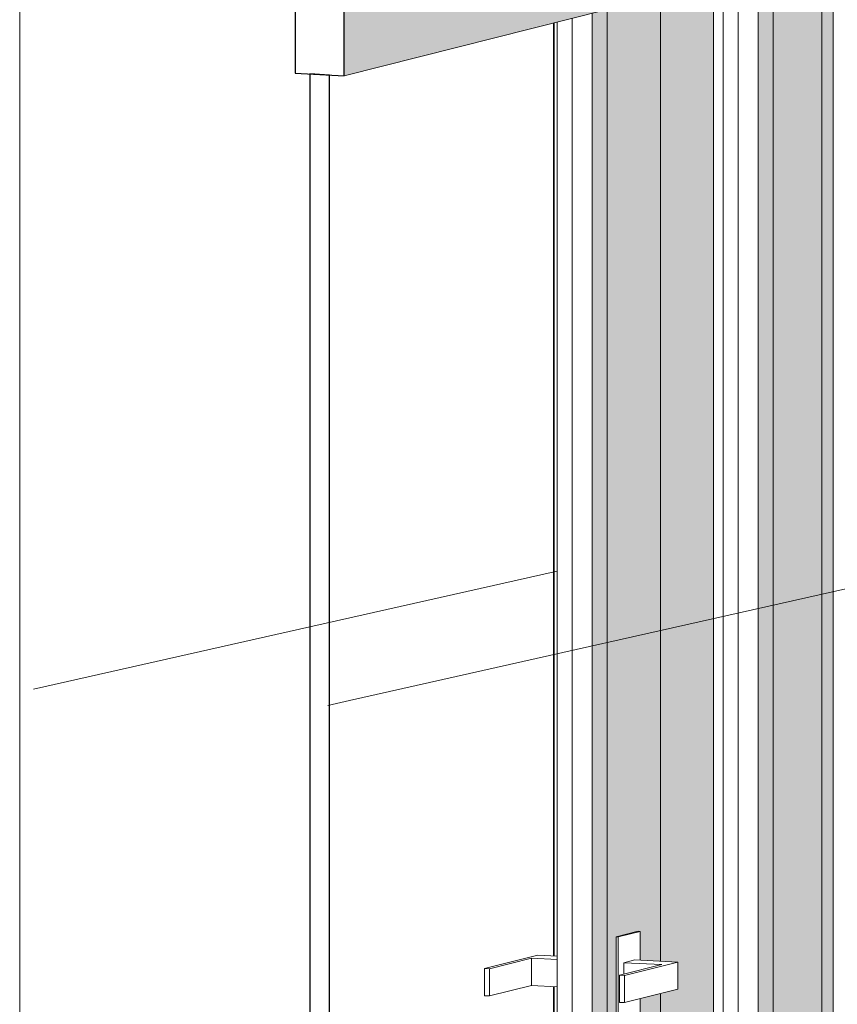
# Model space of a CAD drawing. Header units: millimetres. Extents: x -35550 to -1797, y -2320 to 9844.
# Tile 52 of 96: x -11083 to -10335, y -677 to 223. Entities that reach past the tile are written whole.
import ezdxf

# ---------------------------------------------------------------- set-up
doc = ezdxf.new("R2010")
doc.units = ezdxf.units.MM
for name, color, linetype, lineweight in [('_Room Separation_', 7, 'Continuous', 18), ('Doors', 7, 'Continuous', 18), ('Doors-2', 7, 'Continuous', 25), ('Section Boxes', 7, 'Continuous', 9)]:
    doc.layers.add(name, color=color, linetype=linetype, lineweight=lineweight)
for name, color, linetype, lineweight, true_color in [('_Room Separation_-1', 9, 'Continuous', 18, 0x808080), ('Doors-3', 7, 'Continuous', 18, 0xc18479), ('Doors-6', 9, 'Continuous', 18, 0x808080), ('Walls-2', 9, 'Continuous', 35, 0x808080)]:
    doc.layers.add(name, color=color, linetype=linetype, lineweight=lineweight, true_color=true_color)

# ---------------------------------------------------------------- blocks, each defined once
blk = doc.blocks.new('SMA_D02_ 2-poolne - SU-P-02 - 1500x2100-1932011-3D - trepikoda')
at = {"layer": 'Doors-3'}
for points in [[(25619.5, -1685.76), (25629.61, -1683.09), (25629.61, 386.07), (25548.5, 367.79), (25548.12, 373.21), (25182.94, 281.15), (25182.94, 256.3), (25619.5, 366.36), (25619.5, -1683.21)], [(25182.94, -1775.94), (25471.85, -1703.11), (25471.85, -667.09), (25453.45, -671.73), (25453.45, -729.44), (25431.4, -734.45), (25431.4, -615.2), (25453.45, -610.19), (25453.45, -636.56), (25471.85, -637.46), (25471.85, 329.14), (25182.94, 256.3), (25182.94, 171.83), (25423.31, 232.43), (25423.31, -1536.47), (25182.94, -1597.07), (25182.94, -1712.59)], [(25575, -1498.22), (25575, 270.68), (25561.28, 267.22), (25561.28, -1497.55), (25573.77, -1498.16)], [(25423.31, -1536.47), (25423.31, 232.43), (25409.59, 228.97), (25409.59, -1535.79)]]:
    blk.add_hatch(color=256, dxfattribs=at).paths.add_polyline_path(points, flags=0)
h = blk.add_hatch(color=256, dxfattribs=at)
h.paths.add_polyline_path([(25471.85, -1703.11), (25619.5, -1665.88), (25619.5, 366.36), (25471.85, 329.14), (25471.85, -637.46), (25487.72, -638.25), (25487.72, -663.09), (25471.85, -667.5), (25471.85, -1687.22)], flags=0)
h.paths.add_polyline_path([(25520.39, -1511.99), (25520.39, 256.91), (25575, 270.68), (25575, -1498.22), (25523.08, -1511.31)], flags=0)
at = {"layer": 'Doors'}
for p, q in [((25629.61, -1683.21), (25629.61, 386.07)), ((25619.5, 366.36), (25619.5, -1685.76)), ((25619.5, -1665.88), (25619.5, 366.36)), ((25471.85, 329.14), (25471.85, -637.46)), ((25471.85, -637.46), (25471.85, 329.14)), ((25575, 270.68), (25575, -1498.22)), ((25561.28, -1497.55), (25561.28, 267.22)), ((25520.39, -1511.99), (25520.39, 256.91)), ((25182.94, 171.83), (25423.31, 232.43)), ((25409.59, -1535.79), (25409.59, 228.97)), ((25423.31, 232.43), (25423.31, -1536.47)), ((25451.63, -610.1), (25431.4, -615.2)), ((25433.23, -615.29), (25453.45, -610.19)), ((25453.45, -610.19), (25451.63, -610.1)), ((25453.45, -610.19), (25453.45, -636.56)), ((25431.4, -615.2), (25433.23, -615.29)), ((25431.4, -615.2), (25431.4, -734.45)), ((25433.23, -734.54), (25433.23, -615.29)), ((25448.4, -636.31), (25438.29, -638.86)), ((25438.29, -638.86), (25473.04, -640.57)), ((25438.29, -638.86), (25438.29, -649.33)), ((25439.18, -650.48), (25487.72, -638.25)), ((25487.72, -638.25), (25448.4, -636.31)), ((25487.72, -638.25), (25487.72, -663.09)), ((25473.04, -640.57), (25434.61, -650.26)), ((25434.61, -650.26), (25439.18, -650.48)), ((25434.61, -650.26), (25434.61, -675.1)), ((25439.18, -650.48), (25439.18, -675.33)), ((25487.72, -663.09), (25439.18, -675.33)), ((25453.45, -671.73), (25453.45, -729.44)), ((25471.85, -667.5), (25471.85, -1703.11)), ((25471.85, -1703.11), (25471.85, -667.5)), ((25439.18, -675.33), (25434.61, -675.1))]:
    blk.add_line(p, q, dxfattribs=at)
at = {"layer": 'Doors-2'}
for p, q in [((25138.08, 258.78), (25138.08, 174.31)), ((25182.94, 171.83), (25182.94, 256.3)), ((25138.08, 174.31), (25182.94, 171.83)), ((25151.54, 173.56), (25151.54, -1595.33)), ((25169.48, 172.57), (25151.54, 173.56)), ((25169.48, -1596.32), (25169.48, 172.57))]:
    blk.add_line(p, q, dxfattribs=at)
at = {"layer": 'Doors-6'}
for p, q in [((25542.99, 262.61), (25542.99, -1496.64)), ((25529.27, -1495.97), (25529.27, 259.15)), ((25377.58, -1534.21), (25377.58, 220.9)), ((25391.3, 224.36), (25391.3, -1534.89)), ((25359.69, -631.93), (25311.15, -644.17)), ((25315.72, -644.39), (25354.15, -634.71)), ((25354.15, -634.71), (25377.58, -635.86)), ((25354.15, -634.71), (25354.15, -659.55)), ((25377.58, -632.81), (25359.69, -631.93)), ((25311.15, -644.17), (25315.72, -644.39)), ((25311.15, -669.01), (25311.15, -644.17)), ((25315.72, -669.24), (25315.72, -644.39)), ((25354.15, -659.55), (25315.72, -669.24)), ((25377.58, -660.71), (25354.15, -659.55)), ((25315.72, -669.24), (25311.15, -669.01))]:
    blk.add_line(p, q, dxfattribs=at)

msp = doc.modelspace()

# ---------------------------------------------------------------- linework, layer by layer
at = {"layer": '_Room Separation_'}
for p, q in [((-10209.71, -270.41), (-10781.29, -399.23)), ((-10817.41, -331.93), (-11070.09, -388.88))]:
    msp.add_line(p, q, dxfattribs=at)
at = {"layer": '_Room Separation_-1'}
for p, q in [((-10591.37, -280.99), (-10817.41, -331.93)), ((-10781.29, -399.23), (-10801.2, -403.71))]:
    msp.add_line(p, q, dxfattribs=at)
at = {"layer": 'Section Boxes'}
msp.add_line((-11082.67, -2041.29), (-11082.67, 9578.6), dxfattribs=at)
at = {"layer": 'Walls-2'}
for p, q in [((-10594.4, -632.66), (-10594.4, 220.14)), ((-10594.4, -1534.98), (-10594.4, -660.56))]:
    msp.add_line(p, q, dxfattribs=at)

# ---------------------------------------------------------------- block references
at = {"layer": 'Doors'}
msp.add_blockref('SMA_D02_ 2-poolne - SU-P-02 - 1500x2100-1932011-3D - trepikoda', (-35968.95, 0), dxfattribs=at)

doc.saveas('drawing.dxf')
